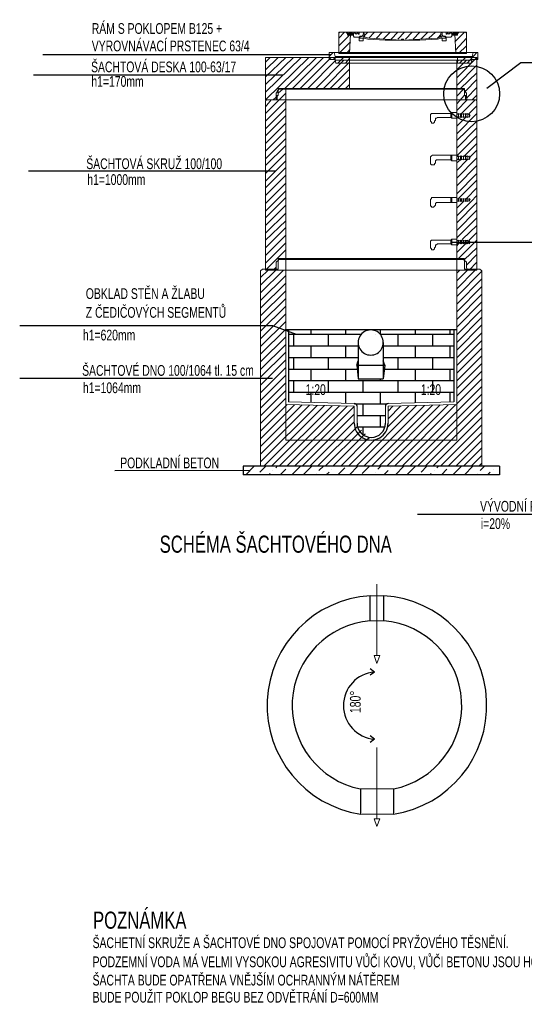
# Model space of a CAD drawing. Header units: millimetres. Extents: x 1 to 467423, y 3 to 105000.
# Tile 4 of 40: x 283384 to 286337, y 66941 to 72697. Entities that reach past the tile are written whole.
import ezdxf

# ---------------------------------------------------------------- set-up
doc = ezdxf.new("R2010")
doc.units = ezdxf.units.MM
doc.layers.add('KOTY', color=7, linetype='Continuous')
doc.layers.add('Popis', color=9, linetype='Continuous', lineweight=9)
doc.layers.add('SRAFY', color=7, linetype='Continuous', lineweight=20)
doc.styles.add('ROMANS', font='ARIALN.TTF')
doc.linetypes.add('6.1621', pattern='A,3.5,-3,3.5,[22,dgnlstyle-IS.shx,S=0.055992,R=0,X=0,Y=0],3.5,-3,3.5', length=20)

# ---------------------------------------------------------------- blocks, each defined once
blk = doc.blocks.new('*X25')
at = {"color": 0}
for p, q in [((203.1, 7948.6), (253.1, 7998.6)), ((286.2, 7964.4), (320.5, 7998.6)), ((337.8, 7948.6), (345.2, 7955.9)), ((362, 7972.8), (362, 7972.8)), ((378.9, 7989.6), (387.8, 7998.6)), ((405.2, 7948.6), (437.8, 7981.2)), ((454.6, 7998), (454.6, 7998)), ((472.5, 7948.6), (522.5, 7998.6)), ((539.9, 7948.6), (589.9, 7998.6)), ((614.6, 7955.9), (614.6, 7955.9)), ((631.4, 7972.8), (657.2, 7998.6)), ((674.6, 7948.6), (690.4, 7964.4)), ((707.2, 7981.2), (707.2, 7981.2)), ((724, 7998), (724.6, 7998.6)), ((742, 7948.6), (783, 7989.6)), ((809.3, 7948.6), (859.3, 7998.6)), ((884, 7955.9), (926.7, 7998.6)), ((959.8, 7964.4), (959.8, 7964.4)), ((976.6, 7981.2), (994, 7998.6)), ((1011.4, 7948.6), (1035.5, 7972.8)), ((1052.4, 7989.6), (1052.4, 7989.6)), ((1078.7, 7948.6), (1128.1, 7998)), ((1146.1, 7948.6), (1196.1, 7998.6)), ((1229.2, 7964.4), (1263.4, 7998.6)), ((1280.8, 7948.6), (1288.1, 7955.9)), ((1304.9, 7972.8), (1304.9, 7972.8)), ((1321.8, 7989.6), (1330.8, 7998.6)), ((1348.1, 7948.6), (1380.7, 7981.2)), ((1397.6, 7998), (1397.6, 7998)), ((1415.5, 7948.6), (1465.5, 7998.6)), ((1482.8, 7948.6), (1532.8, 7998.6)), ((1557.5, 7955.9), (1557.5, 7955.9)), ((1574.4, 7972.8), (1600.2, 7998.6)), ((1617.5, 7948.6), (1633.3, 7964.4)), ((1650.1, 7981.2), (1650.1, 7981.2)), ((1667, 7998), (1667.5, 7998.6)), ((1684.9, 7948.6), (1687.4, 7951.1))]:
    blk.add_line(p, q, dxfattribs=at)

msp = doc.modelspace()

# ---------------------------------------------------------------- hatches: boundary and pattern name
h = msp.add_hatch()
h.set_pattern_fill('ANSI31', color=256, scale=10)
h.set_pattern_definition([(45, (42718.25, 4723.323), (-22.4506403, 22.4506403), [])])
edge = h.paths.add_edge_path()
edge.add_ellipse((285440.879, 70338.118), major_axis=(69.909, 69.909), ratio=1, start_angle=222.1701137, end_angle=227.8298863, ccw=False)
edge.add_ellipse((285440.879, 70338.118), major_axis=(-69.909, 69.909), ratio=1, start_angle=45, end_angle=132.1701137)
edge.add_line((285435.998, 70239.371), (284940.895, 70239.371))
edge.add_line((284940.895, 70239.371), (284940.895, 71233.69))
edge.add_line((284940.895, 71233.69), (284878.75, 71233.69))
edge.add_line((284878.75, 71233.69), (284822.255, 71233.69))
edge.add_line((284822.255, 71233.69), (284822.255, 71239.34))
edge.add_line((284822.255, 71239.34), (284805.306, 71239.34))
edge.add_line((284805.306, 71239.34), (284794.007, 71228.041))
edge.add_line((284794.007, 71228.041), (284794.007, 70086.834))
edge.add_line((284794.007, 70086.834), (286087.752, 70086.834))
edge.add_line((286087.752, 70086.834), (286087.752, 71228.041))
edge.add_line((286087.752, 71228.041), (286076.453, 71239.34))
edge.add_line((286076.453, 71239.34), (286059.504, 71239.34))
edge.add_line((286059.504, 71239.34), (286059.504, 71233.69))
edge.add_line((286059.504, 71233.69), (286003.009, 71233.69))
edge.add_line((286003.009, 71233.69), (285940.864, 71233.69))
edge.add_line((285940.864, 71233.69), (285940.864, 70239.371))
edge.add_line((285940.864, 70239.371), (285445.761, 70239.371))
edge = h.paths.add_edge_path(flags=17)
edge.add_ellipse((285440.879, 70338.118), major_axis=(69.909, 69.909), ratio=1, start_angle=135, end_angle=222.1701137, ccw=False)
edge.add_line((285342.012, 70338.118), (285342.012, 70437.105))
edge.add_line((285342.012, 70437.105), (284940.895, 70447.105))
edge.add_line((284940.895, 70447.105), (284940.895, 70239.371))
edge.add_line((284940.895, 70239.371), (285435.998, 70239.371))
edge = h.paths.add_edge_path(flags=17)
edge.add_ellipse((285440.879, 70338.118), major_axis=(69.909, 69.909), ratio=1, start_angle=227.8298863, end_angle=315, ccw=False)
edge.add_line((285445.761, 70239.371), (285940.864, 70239.371))
edge.add_line((285940.864, 70239.371), (285940.864, 70447.105))
edge.add_line((285940.864, 70447.105), (285539.746, 70437.105))
edge.add_line((285539.746, 70437.105), (285539.746, 70338.118))
at = {"true_color": 0x939598}
h = msp.add_hatch(dxfattribs=at)
h.set_pattern_fill('AR-BRSTD', color=252)
edge = h.paths.add_edge_path()
edge.add_line((285925.14, 70883.373), (285440.659, 70883.373))
edge.add_arc((285438.054, 70809.993), 73.426, 0, 87.9670744, ccw=False)
edge.add_line((285511.48, 70809.993), (285511.48, 70702.65))
edge.add_line((285511.48, 70702.65), (285521.319, 70678.15))
edge.add_line((285521.319, 70678.15), (285511.48, 70597.703))
edge.add_line((285511.48, 70597.703), (285364.758, 70597.703))
edge.add_line((285364.758, 70597.703), (285364.755, 70602.332))
edge.add_line((285364.755, 70602.332), (285356.976, 70678.15))
edge.add_line((285356.976, 70678.15), (285364.694, 70702.449))
edge.add_line((285364.694, 70702.449), (285364.629, 70809.904))
edge.add_arc((285438.054, 70809.993), 73.426, 92.0329256, 180.0698376, ccw=False)
edge.add_line((285435.45, 70883.373), (284956.619, 70883.373))
edge.add_line((284956.619, 70883.373), (284956.619, 70462.829))
edge.add_line((284956.619, 70462.829), (285344.575, 70452.763))
edge.add_ellipse((285342.012, 70437.105), major_axis=(-11.119, 11.119), ratio=1, start_angle=225, end_angle=315, ccw=False)
edge.add_line((285357.736, 70437.105), (285357.736, 70338.118))
edge.add_ellipse((285440.879, 70338.118), major_axis=(58.791, 58.791), ratio=1, start_angle=135, end_angle=315)
edge.add_line((285524.022, 70338.118), (285524.022, 70439.478))
edge.add_ellipse((285539.746, 70437.105), major_axis=(11.119, 11.119), ratio=1, start_angle=45, end_angle=135, ccw=False)
edge.add_line((285539.746, 70452.829), (285925.14, 70462.829))
edge.add_line((285925.14, 70462.829), (285925.14, 70883.373))
h.paths.add_polyline_path([(285041.008, 70486.276), (285191.381, 70486.276), (285191.381, 70582.008), (285041.008, 70582.008)], flags=24)
h.paths.add_polyline_path([(285715.196, 70486.276), (285865.569, 70486.276), (285865.569, 70582.008), (285715.196, 70582.008)], flags=24)

# ---------------------------------------------------------------- linework, layer by layer
at = {"color": 5, "lineweight": 0}
for p, q in [((285251.62, 72623.477), (285296.816, 72623.477)), ((285624.489, 72623.477), (285251.62, 72623.477)), ((285251.62, 72623.477), (285251.62, 72499.187)), ((285257.269, 72623.477), (285251.62, 72617.827)), ((285251.62, 72617.827), (285251.62, 72617.827)), ((285251.62, 72617.827), (285251.62, 72617.827)), ((285268.568, 72623.477), (285257.269, 72623.477)), ((285268.568, 72623.477), (285296.816, 72623.477)), ((285302.466, 72623.477), (285296.816, 72623.477)), ((285296.816, 72623.477), (285296.816, 72623.477)), ((285296.816, 72617.827), (285296.816, 72623.477)), ((285302.466, 72617.827), (285296.816, 72617.827)), ((285302.466, 72617.827), (285302.466, 72623.477)), ((285302.466, 72617.827), (285302.466, 72606.528)), ((285302.466, 72617.827), (285302.466, 72612.178)), ((285302.466, 72617.827), (285308.115, 72612.178)), ((285302.466, 72612.178), (285319.414, 72612.178)), ((285302.466, 72606.528), (285319.414, 72606.528)), ((285308.115, 72612.178), (285308.115, 72617.827)), ((285313.765, 72617.827), (285308.115, 72617.827)), ((285308.115, 72612.178), (285308.115, 72612.178)), ((285308.115, 72612.178), (285308.115, 72612.178)), ((285308.115, 72612.178), (285308.115, 72612.178)), ((285308.115, 72612.178), (285308.115, 72612.178)), ((285313.765, 72617.827), (285313.765, 72617.827)), ((285313.765, 72617.827), (285330.713, 72617.827)), ((285319.414, 72612.178), (285313.765, 72499.187)), ((285319.414, 72612.178), (285330.713, 72612.178)), ((285330.713, 72606.528), (285319.414, 72606.528)), ((285319.414, 72606.528), (285319.414, 72606.528)), ((285330.713, 72612.178), (285330.713, 72617.827)), ((285330.713, 72617.827), (285330.713, 72617.827)), ((285330.713, 72612.178), (285336.363, 72600.879)), ((285336.363, 72606.528), (285330.713, 72612.178)), ((285330.713, 72612.178), (285330.713, 72612.178)), ((285330.713, 72606.528), (285330.713, 72606.528)), ((285330.713, 72606.528), (285336.363, 72606.528)), ((285336.363, 72617.827), (285336.363, 72600.879)), ((285342.012, 72617.827), (285336.363, 72617.827)), ((285336.363, 72617.827), (285336.363, 72617.827)), ((285336.363, 72600.879), (285336.363, 72600.879)), ((285336.363, 72600.879), (285342.012, 72595.229)), ((285336.363, 72600.879), (285336.363, 72600.879)), ((285336.363, 72600.879), (285342.012, 72595.229)), ((285342.012, 72617.827), (285347.662, 72617.827)), ((285342.012, 72617.827), (285342.012, 72617.827)), ((285342.012, 72595.229), (285370.26, 72595.229)), ((285342.012, 72595.229), (285370.26, 72595.229)), ((285342.012, 72595.229), (285342.012, 72595.229)), ((285342.012, 72595.229), (285342.012, 72595.229)), ((285347.662, 72617.827), (285353.312, 72612.178)), ((285353.312, 72612.178), (285358.961, 72617.827)), ((285358.961, 72617.827), (285364.611, 72617.827)), ((285364.611, 72617.827), (285364.611, 72617.827)), ((285364.611, 72617.827), (285364.611, 72617.827)), ((285364.611, 72617.827), (285364.611, 72617.827)), ((285364.611, 72617.827), (285364.611, 72612.178)), ((285364.611, 72612.178), (285364.611, 72612.178)), ((285364.611, 72612.178), (285370.26, 72612.178)), ((285370.26, 72623.477), (285370.26, 72617.827)), ((285370.26, 72612.178), (285370.26, 72617.827)), ((285370.26, 72595.229), (285375.91, 72600.879)), ((285370.26, 72595.229), (285392.858, 72600.879)), ((285370.26, 72595.229), (285370.26, 72572.631)), ((285370.26, 72595.229), (285375.91, 72589.58)), ((285375.91, 72600.879), (285387.209, 72600.879)), ((285375.91, 72589.58), (285398.508, 72589.58)), ((285387.209, 72600.879), (285392.858, 72606.528)), ((285398.508, 72617.827), (285392.858, 72623.477)), ((285392.858, 72612.178), (285398.508, 72617.827)), ((285392.858, 72606.528), (285392.858, 72612.178)), ((285398.508, 72600.879), (285392.858, 72600.879)), ((285392.858, 72572.631), (285392.858, 72589.58)), ((285398.508, 72623.477), (285404.157, 72595.229)), ((285398.508, 72600.879), (285398.508, 72589.58)), ((285398.508, 72600.879), (285398.508, 72600.879)), ((285398.508, 72600.879), (285398.508, 72600.879)), ((285398.508, 72589.58), (285421.106, 72583.93)), ((285404.157, 72595.229), (285426.756, 72589.58)), ((285404.157, 72595.229), (285404.157, 72595.229)), ((285404.157, 72595.229), (285404.157, 72595.229)), ((285421.106, 72583.93), (285522.798, 72578.281)), ((285426.756, 72589.58), (285522.798, 72583.93)), ((285522.798, 72583.93), (285618.84, 72578.281)), ((285618.84, 72578.281), (285618.84, 72583.93)), ((285618.84, 72583.93), (285624.489, 72583.93)), ((285630.139, 72583.93), (285624.489, 72583.93)), ((285630.139, 72578.281), (285630.139, 72583.93)), ((285726.181, 72583.93), (285630.139, 72578.281)), ((285827.873, 72589.58), (285726.181, 72583.93)), ((285827.873, 72583.93), (285726.181, 72578.281)), ((285844.821, 72595.229), (285827.873, 72589.58)), ((285850.471, 72589.58), (285827.873, 72583.93)), ((285850.471, 72623.477), (285844.821, 72595.229)), ((285844.821, 72595.229), (285844.821, 72595.229)), ((285844.821, 72595.229), (285844.821, 72595.229)), ((285850.471, 72600.879), (285850.471, 72589.58)), ((285856.121, 72600.879), (285850.471, 72600.879)), ((285850.471, 72600.879), (285850.471, 72600.879)), ((285850.471, 72600.879), (285850.471, 72600.879)), ((285873.069, 72589.58), (285850.471, 72589.58)), ((285856.121, 72623.477), (285856.121, 72617.827)), ((285856.121, 72617.827), (285856.121, 72612.178)), ((285856.121, 72612.178), (285856.121, 72606.528)), ((285856.121, 72606.528), (285861.77, 72600.879)), ((285878.719, 72595.229), (285856.121, 72600.879)), ((285856.121, 72572.631), (285856.121, 72589.58)), ((285861.77, 72600.879), (285873.069, 72600.879)), ((285873.069, 72600.879), (285878.719, 72595.229)), ((285878.719, 72595.229), (285873.069, 72589.58)), ((285878.719, 72623.477), (285878.719, 72617.827)), ((285878.719, 72617.827), (285878.719, 72612.178)), ((285878.719, 72612.178), (285884.368, 72612.178)), ((285878.719, 72595.229), (285878.719, 72572.631)), ((285906.966, 72595.229), (285878.719, 72595.229)), ((285906.966, 72595.229), (285878.719, 72595.229)), ((285884.368, 72617.827), (285890.018, 72617.827)), ((285884.368, 72617.827), (285884.368, 72617.827)), ((285884.368, 72617.827), (285884.368, 72617.827)), ((285884.368, 72617.827), (285884.368, 72617.827)), ((285884.368, 72612.178), (285884.368, 72617.827)), ((285884.368, 72612.178), (285884.368, 72612.178)), ((285890.018, 72617.827), (285895.667, 72612.178)), ((285895.667, 72612.178), (285901.317, 72617.827)), ((285901.317, 72617.827), (285906.966, 72617.827)), ((285912.616, 72617.827), (285906.966, 72617.827)), ((285906.966, 72617.827), (285906.966, 72617.827)), ((285906.966, 72595.229), (285912.616, 72600.879)), ((285906.966, 72595.229), (285912.616, 72600.879)), ((285906.966, 72595.229), (285906.966, 72595.229)), ((285906.966, 72595.229), (285906.966, 72595.229)), ((285912.616, 72617.827), (285912.616, 72617.827)), ((285912.616, 72617.827), (285912.616, 72600.879)), ((285918.265, 72612.178), (285912.616, 72600.879)), ((285918.265, 72612.178), (285912.616, 72606.528)), ((285912.616, 72606.528), (285918.265, 72606.528)), ((285912.616, 72600.879), (285912.616, 72600.879)), ((285912.616, 72600.879), (285912.616, 72600.879)), ((285935.214, 72617.827), (285918.265, 72617.827)), ((285918.265, 72617.827), (285918.265, 72617.827)), ((285918.265, 72617.827), (285918.265, 72612.178)), ((285918.265, 72612.178), (285918.265, 72612.178)), ((285929.565, 72612.178), (285918.265, 72612.178)), ((285918.265, 72606.528), (285929.565, 72606.528)), ((285918.265, 72606.528), (285918.265, 72606.528)), ((285929.565, 72612.178), (285935.214, 72499.187)), ((285946.513, 72612.178), (285929.565, 72612.178)), ((285946.513, 72606.528), (285929.565, 72606.528)), ((285929.565, 72606.528), (285929.565, 72606.528)), ((285940.864, 72617.827), (285935.214, 72617.827)), ((285935.214, 72617.827), (285935.214, 72617.827)), ((285940.864, 72612.178), (285940.864, 72617.827)), ((285940.864, 72612.178), (285940.864, 72612.178)), ((285940.864, 72612.178), (285940.864, 72612.178)), ((285940.864, 72612.178), (285940.864, 72612.178)), ((285946.513, 72612.178), (285940.864, 72612.178)), ((285952.163, 72623.477), (285946.513, 72623.477)), ((285946.513, 72623.477), (285946.513, 72617.827)), ((285946.513, 72617.827), (285946.513, 72606.528)), ((285946.513, 72617.827), (285946.513, 72612.178)), ((285946.513, 72617.827), (285946.513, 72612.178)), ((285952.163, 72617.827), (285946.513, 72617.827)), ((285952.163, 72623.477), (285952.163, 72617.827)), ((285952.163, 72623.477), (285952.163, 72623.477)), ((285980.41, 72623.477), (285991.709, 72623.477)), ((285997.359, 72617.827), (285991.709, 72623.477)), ((285997.359, 72623.477), (285997.359, 72499.187)), ((285997.359, 72617.827), (285997.359, 72617.827)), ((285997.359, 72617.827), (285997.359, 72617.827)), ((285370.26, 72572.631), (285392.858, 72572.631)), ((285522.798, 72578.281), (285624.489, 72578.281)), ((285624.489, 72578.281), (285726.181, 72578.281)), ((285878.719, 72572.631), (285856.121, 72572.631)), ((285229.022, 72476.589), (284822.255, 72476.589)), ((284822.255, 72228.009), (284822.255, 72476.589)), ((285195.124, 72504.837), (285195.124, 72482.239)), ((285195.124, 72504.837), (285195.124, 72482.239)), ((285223.372, 72504.837), (285195.124, 72504.837)), ((285195.124, 72482.239), (285195.124, 72465.29)), ((285229.022, 72482.239), (285223.372, 72504.837)), ((285229.022, 72476.589), (286031.256, 72476.589)), ((285229.022, 72459.64), (285229.022, 72476.589)), ((285251.62, 72499.187), (285624.489, 72499.187)), ((285274.218, 72504.837), (285302.466, 72504.837)), ((285274.218, 72482.239), (285630.139, 72482.239)), ((285313.765, 72482.239), (285313.765, 72442.692)), ((285946.513, 72504.837), (285969.111, 72504.837)), ((286031.256, 72482.239), (285946.513, 72482.239)), ((285946.513, 72482.239), (285946.513, 72442.692)), ((285969.111, 72504.837), (285980.41, 72504.837)), ((285980.41, 72504.837), (286036.906, 72504.837)), ((286025.607, 72459.64), (286031.256, 72476.589)), ((286031.256, 72482.239), (286036.906, 72504.837)), ((286031.256, 72476.589), (286059.504, 72476.589)), ((286036.906, 72504.837), (286065.153, 72504.837)), ((286059.504, 72476.589), (286059.504, 72295.804)), ((286065.153, 72504.837), (286065.153, 72482.239)), ((286065.153, 72504.837), (286065.153, 72482.239)), ((286065.153, 72465.29), (286065.153, 72482.239)), ((285229.022, 72465.29), (285195.124, 72465.29)), ((285234.671, 72442.692), (285229.022, 72465.29)), ((285313.765, 72459.64), (285229.022, 72459.64)), ((285313.765, 72459.64), (285940.864, 72459.64)), ((285313.765, 72459.64), (285313.765, 72295.804)), ((285630.139, 72442.692), (285313.765, 72442.692)), ((285940.864, 72459.64), (286025.607, 72459.64)), ((285940.864, 72459.64), (285940.864, 72295.804)), ((285946.513, 72442.692), (286025.607, 72442.692)), ((286025.607, 72442.692), (286031.256, 72465.29)), ((286031.256, 72465.29), (286065.153, 72465.29)), ((284901.348, 72295.804), (284895.699, 72295.804)), ((284895.699, 72295.804), (284895.699, 72290.154)), ((284906.998, 72295.804), (284901.348, 72295.804)), ((284940.895, 72295.804), (284906.998, 72295.804)), ((284940.895, 72295.804), (285443.704, 72295.804)), ((285940.864, 72295.804), (285443.704, 72295.804)), ((285940.864, 72295.804), (285974.761, 72295.804)), ((285980.41, 72295.804), (285974.761, 72295.804)), ((285986.06, 72295.804), (285980.41, 72295.804)), ((285986.06, 72290.154), (285986.06, 72295.804)), ((286059.504, 72295.804), (286059.504, 72228.009)), ((284890.049, 72273.206), (284884.4, 72267.556)), ((284884.4, 72267.556), (284884.4, 72244.958)), ((284884.4, 72267.556), (284884.4, 72267.556)), ((284884.4, 72244.958), (284884.4, 72228.009)), ((284890.049, 72278.855), (284895.699, 72284.505)), ((284890.049, 72273.206), (284890.049, 72278.855)), ((284890.049, 72273.206), (284890.049, 72273.206)), ((284890.049, 72256.257), (284890.049, 72250.607)), ((284890.049, 72250.607), (284895.699, 72256.257)), ((284890.049, 72256.257), (284890.049, 72250.607)), ((284890.049, 72250.607), (284890.049, 72233.659)), ((284890.049, 72250.607), (284890.049, 72250.607)), ((284890.049, 72250.607), (284890.049, 72250.607)), ((284901.348, 72290.154), (284895.699, 72284.505)), ((284895.699, 72290.154), (284895.699, 72290.154)), ((284895.699, 72290.154), (284895.699, 72284.505)), ((284895.699, 72284.505), (284895.699, 72278.855)), ((284895.699, 72284.505), (284895.699, 72284.505)), ((284895.699, 72278.855), (284895.699, 72256.257)), ((284895.699, 72256.257), (284895.699, 72256.257)), ((284895.699, 72256.257), (284895.699, 72256.257)), ((284906.998, 72290.154), (284901.348, 72290.154)), ((284940.895, 72290.154), (284906.998, 72290.154)), ((284940.895, 72290.154), (285443.704, 72290.154)), ((284940.895, 72290.154), (284940.895, 72182.813)), ((285940.864, 72290.154), (285443.704, 72290.154)), ((285940.864, 72290.154), (285940.864, 71301.485)), ((285940.864, 72290.154), (285974.761, 72290.154)), ((285980.41, 72290.154), (285974.761, 72290.154)), ((285986.06, 72284.505), (285980.41, 72290.154)), ((285986.06, 72284.505), (285986.06, 72290.154)), ((285986.06, 72290.154), (285986.06, 72290.154)), ((285986.06, 72278.855), (285986.06, 72284.505)), ((285986.06, 72284.505), (285986.06, 72284.505)), ((285986.06, 72284.505), (285991.709, 72278.855)), ((285986.06, 72278.855), (285986.06, 72256.257)), ((285986.06, 72256.257), (285986.06, 72256.257)), ((285986.06, 72256.257), (285986.06, 72256.257)), ((285986.06, 72256.257), (285991.709, 72250.607)), ((285991.709, 72278.855), (285991.709, 72273.206)), ((285997.359, 72267.556), (285991.709, 72273.206)), ((285991.709, 72273.206), (285991.709, 72273.206)), ((285991.709, 72250.607), (285991.709, 72256.257)), ((285991.709, 72250.607), (285991.709, 72256.257)), ((285991.709, 72250.607), (285991.709, 72233.659)), ((285991.709, 72250.607), (285991.709, 72250.607)), ((285991.709, 72250.607), (285991.709, 72250.607)), ((285997.359, 72267.556), (285997.359, 72267.556)), ((285997.359, 72267.556), (285997.359, 72244.958)), ((285997.359, 72244.958), (286003.009, 72228.009)), ((284827.904, 72228.009), (284822.255, 72222.36)), ((284878.75, 72228.009), (284822.255, 72228.009)), ((284822.255, 72222.36), (284822.255, 72182.813)), ((284822.255, 72182.813), (284822.255, 71939.883)), ((284878.75, 72228.009), (284827.904, 72228.009)), ((284878.75, 72228.009), (284884.4, 72228.009)), ((284878.75, 72228.009), (286003.009, 72228.009)), ((284878.75, 72228.009), (284878.75, 72228.009)), ((284878.75, 72228.009), (284878.75, 72228.009)), ((284878.75, 72228.009), (284884.4, 72228.009)), ((284884.4, 72228.009), (284884.4, 72228.009)), ((284884.4, 72228.009), (284890.049, 72228.009)), ((284890.049, 72228.009), (284890.049, 72233.659)), ((284940.895, 71939.883), (284940.895, 72182.813)), ((285991.709, 72233.659), (285997.359, 72228.009)), ((285997.359, 72228.009), (285997.359, 72228.009)), ((285997.359, 72228.009), (285997.359, 72228.009)), ((285997.359, 72228.009), (286003.009, 72228.009)), ((286003.009, 72228.009), (286053.854, 72228.009)), ((286003.009, 72228.009), (286003.009, 72228.009)), ((286003.009, 72228.009), (286003.009, 72228.009)), ((286003.009, 72228.009), (286003.009, 72228.009)), ((286003.009, 72228.009), (286059.504, 72228.009)), ((286053.854, 72228.009), (286059.504, 72222.36)), ((286059.504, 72233.659), (286059.504, 72233.659)), ((286059.504, 72222.36), (286059.504, 72182.813)), ((286059.504, 71939.883), (286059.504, 72182.813)), ((284822.255, 71939.883), (284822.255, 71442.723)), ((284940.895, 71442.723), (284940.895, 71939.883)), ((286059.504, 71939.883), (286059.504, 71442.723)), ((284822.255, 71442.723), (284822.255, 71233.69)), ((284940.895, 71442.723), (284940.895, 71301.485)), ((286059.504, 71442.723), (286059.504, 71233.69)), ((284890.049, 71284.536), (284884.4, 71278.887)), ((284884.4, 71278.887), (284884.4, 71273.237)), ((284884.4, 71273.237), (284884.4, 71250.639)), ((284890.049, 71284.536), (284895.699, 71290.186)), ((284890.049, 71284.536), (284890.049, 71284.536)), ((284901.348, 71301.485), (284895.699, 71301.485)), ((284895.699, 71301.485), (284895.699, 71295.835)), ((284895.699, 71295.835), (284895.699, 71290.186)), ((284906.998, 71301.485), (284901.348, 71301.485)), ((284940.895, 71301.485), (284906.998, 71301.485)), ((284940.895, 71301.485), (285443.704, 71301.485)), ((285940.864, 71301.485), (285443.704, 71301.485)), ((285940.864, 71301.485), (285974.761, 71301.485)), ((285980.41, 71301.485), (285974.761, 71301.485)), ((285986.06, 71301.485), (285980.41, 71301.485)), ((285986.06, 71295.835), (285986.06, 71301.485)), ((285986.06, 71290.186), (285986.06, 71295.835)), ((285986.06, 71290.186), (285991.709, 71284.536)), ((285991.709, 71284.536), (285991.709, 71284.536)), ((285997.359, 71278.887), (285991.709, 71284.536)), ((285997.359, 71273.237), (285997.359, 71278.887)), ((285997.359, 71273.237), (285997.359, 71250.639)), ((284878.75, 71233.69), (284822.255, 71233.69)), ((284878.75, 71233.69), (286003.009, 71233.69)), ((284878.75, 71233.69), (284878.75, 71233.69)), ((284878.75, 71233.69), (284884.4, 71233.69)), ((284884.4, 71250.639), (284884.4, 71233.69)), ((285997.359, 71250.639), (286003.009, 71233.69)), ((286003.009, 71233.69), (286059.504, 71233.69)), ((286003.009, 71233.69), (286003.009, 71233.69)), ((286003.009, 71233.69), (286003.009, 71233.69))]:
    msp.add_line(p, q, dxfattribs=at)
at = {"color": 251, "lineweight": 0}
for p, q in [((285251.62, 72589.58), (285285.517, 72623.477)), ((285251.62, 72544.383), (285313.765, 72606.528)), ((285404.157, 72606.528), (285421.106, 72623.477)), ((285426.756, 72589.58), (285460.653, 72623.477)), ((285471.952, 72589.58), (285505.849, 72623.477)), ((285511.499, 72583.93), (285551.045, 72623.477)), ((285556.695, 72583.93), (285596.242, 72623.477)), ((285596.242, 72583.93), (285635.789, 72623.477)), ((285641.438, 72583.93), (285680.985, 72623.477)), ((285686.634, 72583.93), (285726.181, 72623.477)), ((285731.831, 72583.93), (285771.377, 72623.477)), ((285777.027, 72589.58), (285816.574, 72623.477)), ((285827.873, 72589.58), (285850.471, 72612.178)), ((285929.565, 72566.982), (285986.06, 72623.477)), ((285929.565, 72606.528), (285929.565, 72606.528)), ((285935.214, 72521.785), (285997.359, 72589.58)), ((285251.62, 72499.187), (285319.414, 72566.982)), ((285952.163, 72499.187), (285997.359, 72544.383)), ((284822.255, 72228.009), (285076.484, 72476.589)), ((284822.255, 72273.206), (285031.288, 72476.589)), ((284822.255, 72318.402), (284986.091, 72476.589)), ((284822.255, 72363.598), (284940.895, 72476.589)), ((284822.255, 72403.145), (284895.699, 72476.589)), ((284822.255, 72448.341), (284850.503, 72476.589)), ((284935.246, 72295.804), (285121.68, 72476.589)), ((284980.442, 72295.804), (285161.227, 72476.589)), ((285025.638, 72295.804), (285206.424, 72476.589)), ((285195.124, 72482.239), (285217.723, 72504.837)), ((285217.723, 72465.29), (285240.321, 72482.239)), ((285245.97, 72442.692), (285285.517, 72482.239)), ((285291.167, 72442.692), (285313.765, 72470.939)), ((285296.816, 72499.187), (285313.765, 72521.785)), ((285940.864, 72357.949), (286059.504, 72476.589)), ((285946.513, 72476.589), (285952.163, 72482.239)), ((285957.812, 72442.692), (285997.359, 72482.239)), ((286003.009, 72442.692), (286059.504, 72504.837)), ((285070.835, 72295.804), (285234.671, 72459.64)), ((285116.031, 72295.804), (285279.868, 72459.64)), ((285161.227, 72295.804), (285313.765, 72448.341)), ((285940.864, 72403.145), (285997.359, 72459.64)), ((285940.864, 72448.341), (285952.163, 72459.64)), ((285940.864, 72312.752), (286059.504, 72431.393)), ((285200.774, 72295.804), (285313.765, 72408.795)), ((285245.97, 72295.804), (285313.765, 72363.598)), ((285963.462, 72295.804), (286059.504, 72386.196)), ((285291.167, 72295.804), (285313.765, 72318.402)), ((285991.709, 72278.855), (286059.504, 72346.65)), ((285997.359, 72239.308), (286059.504, 72301.453)), ((284822.255, 72148.916), (284940.895, 72267.556)), ((284867.451, 72228.009), (284884.4, 72244.958)), ((284895.699, 72267.556), (284923.947, 72290.154)), ((285940.864, 72250.607), (285980.41, 72290.154)), ((285940.864, 72205.411), (285986.06, 72256.257)), ((286031.256, 72228.009), (286059.504, 72256.257)), ((284822.255, 72188.462), (284856.152, 72228.009)), ((284822.255, 72103.719), (284940.895, 72222.36)), ((285940.864, 72165.864), (286003.009, 72228.009)), ((285974.761, 72154.565), (286048.205, 72228.009)), ((286008.658, 72143.266), (286059.504, 72194.112)), ((284822.255, 72058.523), (284940.895, 72177.163)), ((284822.255, 72018.976), (284940.895, 72137.617)), ((285940.864, 72160.215), (285940.864, 72165.864)), ((285940.864, 72030.275), (286059.504, 72148.916)), ((285940.864, 72075.472), (285991.709, 72126.318)), ((285940.864, 72120.668), (285952.163, 72126.318)), ((285963.462, 72143.266), (285974.761, 72154.565)), ((285991.709, 72126.318), (285991.709, 72126.318)), ((284822.255, 71973.78), (284940.895, 72092.42)), ((285940.864, 71990.729), (286059.504, 72103.719)), ((285940.864, 72075.472), (285940.864, 72075.472)), ((284822.255, 71928.584), (284940.895, 72047.224)), ((285940.864, 71945.532), (286059.504, 72064.173)), ((285952.163, 71911.635), (286059.504, 72018.976)), ((284822.255, 71883.387), (284940.895, 72002.028)), ((284822.255, 71843.841), (284940.895, 71962.481)), ((285986.06, 71900.336), (286059.504, 71973.78)), ((284822.255, 71798.644), (284940.895, 71917.285)), ((285940.864, 71900.336), (285952.163, 71911.635)), ((285940.864, 71900.336), (285952.163, 71911.635)), ((285980.41, 71894.686), (285980.41, 71900.336)), ((285986.06, 71900.336), (285986.06, 71900.336)), ((286019.957, 71894.686), (286059.504, 71934.233)), ((284822.255, 71753.448), (284940.895, 71872.088)), ((285940.864, 71770.397), (286059.504, 71889.037)), ((285940.864, 71815.593), (286003.009, 71877.738)), ((285940.864, 71860.789), (285963.462, 71877.738)), ((285940.864, 71855.14), (285940.864, 71860.789)), ((285940.864, 71725.2), (286059.504, 71843.841)), ((285963.462, 71877.738), (285963.462, 71883.387)), ((286003.009, 71877.738), (286014.308, 71883.387)), ((284822.255, 71713.901), (284940.895, 71832.542)), ((284822.255, 71668.705), (284940.895, 71787.345)), ((285940.864, 71680.004), (286059.504, 71798.644)), ((284822.255, 71623.509), (284940.895, 71742.149)), ((285963.462, 71663.055), (286059.504, 71759.097)), ((284822.255, 71578.312), (284940.895, 71696.953)), ((285952.163, 71651.756), (285963.462, 71663.055)), ((285997.359, 71651.756), (286059.504, 71713.901)), ((286025.607, 71634.808), (286059.504, 71668.705)), ((284822.255, 71538.765), (284940.895, 71657.406)), ((284822.255, 71493.569), (284940.895, 71612.209)), ((285940.864, 71510.518), (286059.504, 71629.158)), ((285940.864, 71595.261), (285974.761, 71629.158)), ((285940.864, 71550.065), (286019.957, 71629.158)), ((285952.163, 71646.107), (285952.163, 71651.756)), ((285974.761, 71629.158), (285980.41, 71634.808)), ((286019.957, 71629.158), (286025.607, 71634.808)), ((284822.255, 71448.373), (284940.895, 71567.013)), ((285940.864, 71595.261), (285940.864, 71595.261)), ((285940.864, 71465.321), (286059.504, 71583.962)), ((284822.255, 71408.826), (284940.895, 71521.817)), ((285946.513, 71425.775), (286059.504, 71538.765)), ((285974.761, 71414.476), (286059.504, 71493.569)), ((284822.255, 71363.63), (284940.895, 71482.27)), ((284822.255, 71318.433), (284940.895, 71437.074)), ((286014.308, 71408.826), (286059.504, 71454.022)), ((284822.255, 71273.237), (284940.895, 71391.877)), ((285940.864, 71420.125), (285946.513, 71425.775)), ((285940.864, 71335.382), (285991.709, 71386.228)), ((285940.864, 71374.929), (285952.163, 71386.228)), ((285952.163, 71301.485), (286059.504, 71408.826)), ((285969.111, 71403.177), (285974.761, 71414.476)), ((285991.709, 71386.228), (285997.359, 71386.228)), ((286008.658, 71403.177), (286014.308, 71403.177)), ((284822.255, 71233.69), (284940.895, 71352.331)), ((285986.06, 71295.835), (286059.504, 71363.63)), ((285997.359, 71261.938), (286059.504, 71324.083)), ((284940.895, 71301.485), (284940.895, 71307.134)), ((286014.308, 71233.69), (286059.504, 71278.887)), ((284867.451, 71233.69), (284884.4, 71250.639))]:
    msp.add_line(p, q, dxfattribs=at)
at = {"color": 7, "lineweight": 0}
for p, q in [((285624.489, 72623.477), (285997.359, 72623.477)), ((285980.41, 72623.477), (285952.163, 72623.477)), ((285997.359, 72623.477), (285952.163, 72623.477)), ((285274.218, 72504.837), (285223.372, 72504.837)), ((285630.139, 72482.239), (285229.022, 72482.239)), ((285302.466, 72504.837), (285946.513, 72504.837)), ((285997.359, 72499.187), (285624.489, 72499.187)), ((285630.139, 72482.239), (286031.256, 72482.239)), ((285313.765, 72442.692), (285234.671, 72442.692)), ((285630.139, 72442.692), (285946.513, 72442.692)), ((285940.864, 72182.813), (285940.864, 72131.967)), ((285793.976, 72148.916), (285788.326, 72143.266)), ((285788.326, 72143.266), (285788.326, 72137.617)), ((285788.326, 72137.617), (285788.326, 72109.369)), ((285799.625, 72148.916), (285793.976, 72148.916)), ((285793.976, 72148.916), (285793.976, 72148.916)), ((285906.966, 72148.916), (285799.625, 72148.916)), ((285827.873, 72126.318), (285822.223, 72120.668)), ((285906.966, 72126.318), (285827.873, 72126.318)), ((285912.616, 72154.565), (285906.966, 72148.916)), ((285906.966, 72148.916), (285906.966, 72137.617)), ((285906.966, 72126.318), (285906.966, 72137.617)), ((285912.616, 72120.668), (285906.966, 72126.318)), ((285940.864, 72154.565), (285912.616, 72154.565)), ((285912.616, 72154.565), (285912.616, 72137.617)), ((285912.616, 72120.668), (285912.616, 72137.617)), ((285940.864, 72137.617), (285940.864, 72154.565)), ((285940.864, 72148.916), (285952.163, 72143.266)), ((285940.864, 72137.617), (285940.864, 72120.668)), ((285940.864, 72126.318), (285952.163, 72131.967)), ((285952.163, 72148.916), (285963.462, 72143.266)), ((285952.163, 72143.266), (285952.163, 72148.916)), ((285952.163, 72143.266), (285952.163, 72137.617)), ((285952.163, 72131.967), (285952.163, 72137.617)), ((285952.163, 72131.967), (285952.163, 72126.318)), ((285952.163, 72126.318), (285963.462, 72131.967)), ((285963.462, 72148.916), (285969.111, 72143.266)), ((285963.462, 72143.266), (285963.462, 72148.916)), ((285963.462, 72143.266), (285963.462, 72137.617)), ((285963.462, 72131.967), (285963.462, 72137.617)), ((285963.462, 72126.318), (285969.111, 72131.967)), ((285963.462, 72131.967), (285963.462, 72126.318)), ((285969.111, 72148.916), (285980.41, 72143.266)), ((285969.111, 72143.266), (285969.111, 72148.916)), ((285969.111, 72143.266), (285969.111, 72137.617)), ((285969.111, 72131.967), (285969.111, 72137.617)), ((285969.111, 72131.967), (285969.111, 72126.318)), ((285969.111, 72126.318), (285980.41, 72131.967)), ((285980.41, 72148.916), (285991.709, 72143.266)), ((285980.41, 72143.266), (285980.41, 72148.916)), ((285980.41, 72143.266), (285980.41, 72137.617)), ((285980.41, 72131.967), (285980.41, 72137.617)), ((285980.41, 72126.318), (285991.709, 72131.967)), ((285980.41, 72131.967), (285980.41, 72126.318)), ((285991.709, 72148.916), (286003.009, 72143.266)), ((285991.709, 72143.266), (285991.709, 72148.916)), ((285991.709, 72143.266), (285991.709, 72137.617)), ((285991.709, 72131.967), (285991.709, 72137.617)), ((285991.709, 72131.967), (285991.709, 72126.318)), ((285991.709, 72126.318), (286003.009, 72131.967)), ((286003.009, 72148.916), (286014.308, 72143.266)), ((286003.009, 72143.266), (286003.009, 72148.916)), ((286003.009, 72143.266), (286003.009, 72137.617)), ((286003.009, 72131.967), (286003.009, 72137.617)), ((286003.009, 72126.318), (286014.308, 72131.967)), ((286003.009, 72131.967), (286003.009, 72126.318)), ((286014.308, 72148.916), (286019.957, 72137.617)), ((286014.308, 72143.266), (286014.308, 72148.916)), ((286014.308, 72143.266), (286014.308, 72137.617)), ((286014.308, 72126.318), (286019.957, 72137.617)), ((286014.308, 72131.967), (286014.308, 72137.617)), ((286014.308, 72131.967), (286014.308, 72126.318)), ((285788.326, 72109.369), (285788.326, 72103.719)), ((285788.326, 72103.719), (285793.976, 72098.07)), ((285793.976, 72098.07), (285793.976, 72092.42)), ((285793.976, 72092.42), (285799.625, 72092.42)), ((285799.625, 72092.42), (285805.275, 72092.42)), ((285805.275, 72092.42), (285810.924, 72098.07)), ((285810.924, 72103.719), (285816.574, 72109.369)), ((285810.924, 72098.07), (285810.924, 72103.719)), ((285822.223, 72120.668), (285816.574, 72120.668)), ((285816.574, 72120.668), (285816.574, 72115.018)), ((285816.574, 72115.018), (285816.574, 72109.369)), ((285816.574, 72109.369), (285816.574, 72109.369)), ((285940.864, 72120.668), (285912.616, 72120.668)), ((285793.976, 71900.336), (285788.326, 71894.686)), ((285788.326, 71894.686), (285788.326, 71889.037)), ((285799.625, 71905.986), (285793.976, 71900.336)), ((285793.976, 71900.336), (285793.976, 71900.336)), ((285906.966, 71905.986), (285799.625, 71905.986)), ((285906.966, 71905.986), (285906.966, 71889.037)), ((285912.616, 71905.986), (285906.966, 71905.986)), ((285940.864, 71905.986), (285912.616, 71905.986)), ((285912.616, 71905.986), (285912.616, 71889.037)), ((285940.864, 71889.037), (285940.864, 71905.986)), ((285940.864, 71900.336), (285952.163, 71894.686)), ((285952.163, 71900.336), (285963.462, 71894.686)), ((285952.163, 71894.686), (285952.163, 71900.336)), ((285952.163, 71894.686), (285952.163, 71889.037)), ((285963.462, 71900.336), (285969.111, 71894.686)), ((285963.462, 71894.686), (285963.462, 71900.336)), ((285963.462, 71894.686), (285963.462, 71889.037)), ((285969.111, 71900.336), (285980.41, 71894.686)), ((285969.111, 71894.686), (285969.111, 71900.336)), ((285969.111, 71894.686), (285969.111, 71889.037)), ((285980.41, 71900.336), (285991.709, 71894.686)), ((285980.41, 71894.686), (285980.41, 71900.336)), ((285980.41, 71894.686), (285980.41, 71889.037)), ((285991.709, 71900.336), (286003.009, 71894.686)), ((285991.709, 71894.686), (285991.709, 71900.336)), ((285991.709, 71894.686), (285991.709, 71889.037)), ((286003.009, 71900.336), (286014.308, 71894.686)), ((286003.009, 71894.686), (286003.009, 71900.336)), ((286003.009, 71894.686), (286003.009, 71889.037)), ((286014.308, 71900.336), (286019.957, 71889.037)), ((286014.308, 71894.686), (286014.308, 71900.336)), ((286014.308, 71894.686), (286014.308, 71889.037)), ((285788.326, 71889.037), (285788.326, 71860.789)), ((285788.326, 71860.789), (285788.326, 71855.14)), ((285788.326, 71855.14), (285793.976, 71849.49)), ((285793.976, 71849.49), (285793.976, 71849.49)), ((285793.976, 71849.49), (285799.625, 71849.49)), ((285799.625, 71849.49), (285805.275, 71849.49)), ((285805.275, 71849.49), (285810.924, 71849.49)), ((285810.924, 71855.14), (285816.574, 71860.789)), ((285810.924, 71849.49), (285810.924, 71855.14)), ((285822.223, 71877.738), (285816.574, 71872.088)), ((285816.574, 71872.088), (285816.574, 71866.439)), ((285816.574, 71866.439), (285816.574, 71860.789)), ((285816.574, 71866.439), (285816.574, 71860.789)), ((285827.873, 71877.738), (285822.223, 71877.738)), ((285906.966, 71877.738), (285827.873, 71877.738)), ((285906.966, 71877.738), (285906.966, 71889.037)), ((285912.616, 71872.088), (285906.966, 71877.738)), ((285912.616, 71872.088), (285912.616, 71889.037)), ((285940.864, 71872.088), (285912.616, 71872.088)), ((285940.864, 71889.037), (285940.864, 71872.088)), ((285940.864, 71877.738), (285952.163, 71883.387)), ((285952.163, 71883.387), (285952.163, 71889.037)), ((285952.163, 71877.738), (285963.462, 71883.387)), ((285952.163, 71883.387), (285952.163, 71877.738)), ((285963.462, 71883.387), (285963.462, 71889.037)), ((285963.462, 71877.738), (285969.111, 71883.387)), ((285963.462, 71883.387), (285963.462, 71877.738)), ((285969.111, 71883.387), (285969.111, 71889.037)), ((285969.111, 71877.738), (285980.41, 71883.387)), ((285969.111, 71883.387), (285969.111, 71877.738)), ((285980.41, 71883.387), (285980.41, 71889.037)), ((285980.41, 71877.738), (285991.709, 71883.387)), ((285980.41, 71883.387), (285980.41, 71877.738)), ((285991.709, 71883.387), (285991.709, 71889.037)), ((285991.709, 71877.738), (286003.009, 71883.387)), ((285991.709, 71883.387), (285991.709, 71877.738)), ((286003.009, 71883.387), (286003.009, 71889.037)), ((286003.009, 71877.738), (286014.308, 71883.387)), ((286003.009, 71883.387), (286003.009, 71877.738)), ((286014.308, 71877.738), (286019.957, 71889.037)), ((286014.308, 71883.387), (286014.308, 71889.037)), ((286014.308, 71883.387), (286014.308, 71877.738)), ((285793.976, 71651.756), (285788.326, 71646.107)), ((285788.326, 71646.107), (285788.326, 71640.457)), ((285788.326, 71646.107), (285788.326, 71612.209)), ((285788.326, 71612.209), (285788.326, 71606.56)), ((285788.326, 71606.56), (285793.976, 71606.56)), ((285799.625, 71657.406), (285793.976, 71657.406)), ((285793.976, 71657.406), (285793.976, 71651.756)), ((285793.976, 71606.56), (285793.976, 71600.91)), ((285906.966, 71657.406), (285799.625, 71657.406)), ((285805.275, 71600.91), (285810.924, 71606.56)), ((285810.924, 71606.56), (285816.574, 71612.209)), ((285810.924, 71606.56), (285810.924, 71606.56)), ((285822.223, 71629.158), (285816.574, 71623.509)), ((285816.574, 71623.509), (285816.574, 71623.509)), ((285816.574, 71623.509), (285816.574, 71617.859)), ((285816.574, 71617.859), (285816.574, 71612.209)), ((285827.873, 71629.158), (285822.223, 71629.158)), ((285906.966, 71629.158), (285827.873, 71629.158)), ((285912.616, 71657.406), (285906.966, 71657.406)), ((285906.966, 71657.406), (285906.966, 71646.107)), ((285906.966, 71629.158), (285906.966, 71646.107)), ((285912.616, 71629.158), (285906.966, 71629.158)), ((285912.616, 71657.406), (285912.616, 71646.107)), ((285940.864, 71657.406), (285912.616, 71657.406)), ((285912.616, 71629.158), (285912.616, 71646.107)), ((285940.864, 71629.158), (285912.616, 71629.158)), ((285940.864, 71646.107), (285940.864, 71657.406)), ((285940.864, 71651.756), (285952.163, 71646.107)), ((285940.864, 71646.107), (285940.864, 71629.158)), ((285940.864, 71634.808), (285952.163, 71640.457)), ((285952.163, 71651.756), (285963.462, 71646.107)), ((285952.163, 71646.107), (285952.163, 71651.756)), ((285952.163, 71646.107), (285952.163, 71646.107)), ((285952.163, 71640.457), (285952.163, 71646.107)), ((285952.163, 71640.457), (285952.163, 71634.808)), ((285952.163, 71634.808), (285963.462, 71640.457)), ((285963.462, 71651.756), (285969.111, 71646.107)), ((285963.462, 71646.107), (285963.462, 71651.756)), ((285963.462, 71646.107), (285963.462, 71646.107)), ((285963.462, 71640.457), (285963.462, 71646.107)), ((285963.462, 71634.808), (285969.111, 71640.457)), ((285963.462, 71640.457), (285963.462, 71634.808)), ((285969.111, 71651.756), (285980.41, 71646.107)), ((285969.111, 71646.107), (285969.111, 71651.756)), ((285969.111, 71646.107), (285969.111, 71646.107)), ((285969.111, 71640.457), (285969.111, 71646.107)), ((285969.111, 71640.457), (285969.111, 71634.808)), ((285969.111, 71634.808), (285980.41, 71640.457)), ((285980.41, 71651.756), (285991.709, 71646.107)), ((285980.41, 71646.107), (285980.41, 71651.756)), ((285980.41, 71646.107), (285980.41, 71646.107)), ((285980.41, 71640.457), (285980.41, 71646.107)), ((285980.41, 71634.808), (285991.709, 71640.457)), ((285980.41, 71640.457), (285980.41, 71634.808)), ((285991.709, 71651.756), (286003.009, 71646.107)), ((285991.709, 71646.107), (285991.709, 71651.756)), ((285991.709, 71646.107), (285991.709, 71646.107)), ((285991.709, 71640.457), (285991.709, 71646.107)), ((285991.709, 71640.457), (285991.709, 71634.808)), ((285991.709, 71634.808), (286003.009, 71640.457)), ((286003.009, 71651.756), (286014.308, 71646.107)), ((286003.009, 71646.107), (286003.009, 71651.756)), ((286003.009, 71646.107), (286003.009, 71646.107)), ((286003.009, 71640.457), (286003.009, 71646.107)), ((286003.009, 71634.808), (286014.308, 71640.457)), ((286003.009, 71640.457), (286003.009, 71634.808)), ((286014.308, 71651.756), (286019.957, 71646.107)), ((286014.308, 71646.107), (286014.308, 71651.756)), ((286014.308, 71634.808), (286019.957, 71646.107)), ((286014.308, 71646.107), (286014.308, 71646.107)), ((286014.308, 71640.457), (286014.308, 71646.107)), ((286014.308, 71640.457), (286014.308, 71634.808)), ((285793.976, 71600.91), (285799.625, 71600.91)), ((285799.625, 71600.91), (285805.275, 71600.91)), ((285793.976, 71408.826), (285788.326, 71403.177)), ((285788.326, 71403.177), (285788.326, 71397.527)), ((285788.326, 71397.527), (285788.326, 71369.279)), ((285799.625, 71408.826), (285793.976, 71408.826)), ((285793.976, 71408.826), (285793.976, 71408.826)), ((285906.966, 71408.826), (285799.625, 71408.826)), ((285822.223, 71380.578), (285816.574, 71380.578)), ((285816.574, 71380.578), (285816.574, 71374.929)), ((285816.574, 71374.929), (285816.574, 71369.279)), ((285827.873, 71386.228), (285822.223, 71380.578)), ((285906.966, 71386.228), (285827.873, 71386.228)), ((285912.616, 71414.476), (285906.966, 71408.826)), ((285906.966, 71408.826), (285906.966, 71397.527)), ((285906.966, 71386.228), (285906.966, 71397.527)), ((285912.616, 71380.578), (285906.966, 71386.228)), ((285940.864, 71414.476), (285912.616, 71414.476)), ((285912.616, 71414.476), (285912.616, 71397.527)), ((285912.616, 71380.578), (285912.616, 71397.527)), ((285940.864, 71380.578), (285912.616, 71380.578)), ((285940.864, 71397.527), (285940.864, 71414.476)), ((285940.864, 71408.826), (285952.163, 71403.177)), ((285940.864, 71397.527), (285940.864, 71380.578)), ((285940.864, 71386.228), (285952.163, 71391.877)), ((285952.163, 71408.826), (285963.462, 71403.177)), ((285952.163, 71403.177), (285952.163, 71408.826)), ((285952.163, 71403.177), (285952.163, 71397.527)), ((285952.163, 71391.877), (285952.163, 71397.527)), ((285952.163, 71391.877), (285952.163, 71386.228)), ((285952.163, 71386.228), (285963.462, 71391.877)), ((285963.462, 71408.826), (285969.111, 71403.177)), ((285963.462, 71403.177), (285963.462, 71408.826)), ((285963.462, 71403.177), (285963.462, 71397.527)), ((285963.462, 71391.877), (285963.462, 71397.527)), ((285963.462, 71391.877), (285963.462, 71386.228)), ((285963.462, 71386.228), (285969.111, 71391.877)), ((285969.111, 71408.826), (285980.41, 71403.177)), ((285969.111, 71403.177), (285969.111, 71408.826)), ((285969.111, 71403.177), (285969.111, 71397.527)), ((285969.111, 71391.877), (285969.111, 71397.527)), ((285969.111, 71391.877), (285969.111, 71386.228)), ((285969.111, 71386.228), (285980.41, 71391.877)), ((285980.41, 71408.826), (285991.709, 71403.177)), ((285980.41, 71403.177), (285980.41, 71408.826)), ((285980.41, 71403.177), (285980.41, 71397.527)), ((285980.41, 71391.877), (285980.41, 71397.527)), ((285980.41, 71391.877), (285980.41, 71386.228)), ((285980.41, 71386.228), (285991.709, 71391.877)), ((285991.709, 71408.826), (286003.009, 71403.177)), ((285991.709, 71403.177), (285991.709, 71408.826)), ((285991.709, 71403.177), (285991.709, 71397.527)), ((285991.709, 71391.877), (285991.709, 71397.527)), ((285991.709, 71391.877), (285991.709, 71386.228)), ((285991.709, 71386.228), (286003.009, 71391.877)), ((286003.009, 71408.826), (286014.308, 71403.177)), ((286003.009, 71403.177), (286003.009, 71408.826)), ((286003.009, 71403.177), (286003.009, 71397.527)), ((286003.009, 71391.877), (286003.009, 71397.527)), ((286003.009, 71391.877), (286003.009, 71386.228)), ((286003.009, 71386.228), (286014.308, 71391.877)), ((286014.308, 71408.826), (286019.957, 71397.527)), ((286014.308, 71403.177), (286014.308, 71408.826)), ((286014.308, 71403.177), (286014.308, 71397.527)), ((286014.308, 71386.228), (286019.957, 71397.527)), ((286014.308, 71391.877), (286014.308, 71397.527)), ((286014.308, 71391.877), (286014.308, 71386.228)), ((285788.326, 71369.279), (285788.326, 71363.63)), ((285788.326, 71363.63), (285793.976, 71357.98)), ((285793.976, 71357.98), (285793.976, 71352.331)), ((285793.976, 71352.331), (285799.625, 71352.331)), ((285799.625, 71352.331), (285805.275, 71352.331)), ((285805.275, 71352.331), (285810.924, 71357.98)), ((285810.924, 71363.63), (285816.574, 71369.279)), ((285810.924, 71357.98), (285810.924, 71363.63)), ((285816.574, 71369.279), (285816.574, 71369.279)), ((284956.619, 70462.829), (285342.012, 70452.829)), ((285539.746, 70452.829), (285925.14, 70462.829)), ((284940.895, 70447.105), (285342.012, 70437.105)), ((285342.012, 70335.414), (285342.012, 70437.105)), ((285357.736, 70335.414), (285357.736, 70437.105)), ((285524.022, 70437.105), (285524.022, 70335.414)), ((285539.746, 70437.105), (285940.864, 70447.105)), ((285539.746, 70437.105), (285539.746, 70335.414)), ((285474.425, 68979.313), (285474.425, 69397.379)), ((285434.879, 69182.697), (285434.879, 69329.585)), ((285434.879, 69329.585), (285513.972, 69329.585)), ((285513.972, 69329.585), (285513.972, 69182.697)), ((285513.972, 69182.697), (285434.879, 69182.697)), ((285491.582, 68979.313), (285457.477, 68979.313)), ((285457.477, 68979.313), (285474.425, 68934.117)), ((285474.425, 68934.117), (285491.582, 68979.313)), ((285474.425, 68024.893), (285474.425, 68442.959)), ((285378.383, 68053.14), (285378.383, 68200.029)), ((285378.383, 68200.029), (285570.468, 68200.029)), ((285570.468, 68200.029), (285570.468, 68053.14)), ((285570.468, 68053.14), (285378.383, 68053.14)), ((285491.582, 68024.893), (285457.477, 68024.893)), ((285457.477, 68024.893), (285474.425, 67979.696)), ((285474.425, 67979.696), (285491.582, 68024.893))]:
    msp.add_line(p, q, dxfattribs=at)
at = {"color": 254, "lineweight": 0}
for p, q in [((284901.348, 71295.835), (284895.699, 71290.186)), ((284895.699, 71290.186), (284895.699, 71239.34)), ((284940.895, 71295.835), (284901.348, 71295.835)), ((284940.895, 71239.34), (284940.895, 71295.835)), ((285980.41, 71295.835), (285940.864, 71295.835)), ((285940.864, 71295.835), (285940.864, 71239.34)), ((285986.06, 71290.186), (285980.41, 71295.835)), ((285986.06, 71239.34), (285986.06, 71290.186)), ((284805.306, 71239.34), (284794.007, 71228.041)), ((284794.007, 71228.041), (284794.007, 70086.834)), ((284895.699, 71239.34), (284805.306, 71239.34)), ((284940.895, 70239.371), (284940.895, 71239.34)), ((285940.864, 71239.34), (285940.864, 70239.371)), ((286076.453, 71239.34), (285986.06, 71239.34)), ((286087.752, 71228.041), (286076.453, 71239.34)), ((286087.752, 70086.834), (286087.752, 71228.041)), ((285940.864, 70239.371), (284940.895, 70239.371)), ((284794.007, 70086.834), (286087.752, 70086.834))]:
    msp.add_line(p, q, dxfattribs=at)
at = {"color": 174, "lineweight": 0}
msp.add_line((284940.895, 71295.835), (285940.864, 71295.835), dxfattribs=at)
for p, q in [((285940.864, 70883.373), (284940.895, 70883.373)), ((284940.895, 70883.373), (284956.619, 70883.373)), ((284956.619, 70883.373), (284956.619, 70462.829)), ((285940.864, 70883.373), (285925.14, 70883.373)), ((285925.14, 70883.373), (285925.14, 70462.829)), ((285364.629, 70809.993), (285364.758, 70597.703)), ((285511.48, 70809.993), (285511.48, 70597.703)), ((285356.976, 70678.15), (285364.758, 70702.65)), ((285521.319, 70678.15), (285511.48, 70702.65)), ((285356.976, 70678.15), (285521.319, 70678.15)), ((285356.976, 70678.15), (285364.758, 70602.305)), ((285521.319, 70678.15), (285511.48, 70597.703)), ((286190.802, 70086.834), (284690.957, 70086.834)), ((286190.802, 70086.834), (286190.802, 70036.849)), ((286190.802, 70036.849), (284690.957, 70036.849)), ((285434.879, 69182.697), (285434.879, 69329.585)), ((285513.972, 69182.697), (285513.972, 69328.364)), ((285378.383, 68200.029), (285378.383, 68060.374)), ((285570.468, 68200.029), (285570.468, 68060.374))]:
    msp.add_line(p, q)
for points in [[(284864.204, 70908.935), (285001.135, 70858.515)], [(285364.758, 70597.703), (285511.48, 70597.703)], [(284690.957, 70086.834), (284690.957, 70036.849)], [(285459.347, 68883.696), (285434.901, 68902.868)], [(285459.347, 68883.696), (285434.901, 68864.525)], [(285459.347, 68491.12), (285434.901, 68510.292)], [(285459.347, 68491.12), (285434.901, 68471.949)]]:
    msp.add_lwpolyline(points)
for start in [0, 180]:
    msp.add_arc((285438.054, 70809.993), 73.426, start, 180.0698376)
at = {"linetype": '6.1621'}
msp.add_arc((285438.054, 70809.814), 73.426, 179.9301624, 0, dxfattribs=at)
for centre, major_axis, start_param, end_param in [((285342.012, 70437.105), (-11.119, 11.119), 3.92699082, 5.49778714), ((285539.746, 70437.105), (11.119, 11.119), 0.78539816, 2.35619449), ((285440.879, 70338.118), (-69.909, 69.909), 0.78539816, 3.92699082), ((285440.879, 70338.118), (58.791, 58.791), 2.35619449, 5.49778714), ((285474.425, 68688.362), (-454.274, 454.274), -0.72380217, 2.20613628), ((285474.425, 68688.362), (454.274, 454.274), 4.07704903, 7.00698748), ((285475.41, 68687.408), (-351.392, 351.392), -0.70374563, 2.15968473), ((285473.441, 68687.408), (351.392, 351.392), 4.12350058, 6.98693093), ((285475.41, 68687.408), (-139.26, 139.26), -0.70374563, 2.27454195)]:
    msp.add_ellipse(centre, major_axis=major_axis, ratio=1, start_param=start_param, end_param=end_param)
at = {"layer": 'KOTY'}
for p, q in [((283518.935, 72493.538), (285206.424, 72493.538)), ((286316.258, 72445.454), (286116.595, 72295.206)), ((286933.391, 72445.454), (286316.258, 72445.454)), ((283464.338, 72374.897), (284926.771, 72374.897)), ((283436.45, 71812.768), (284881.575, 71812.768)), ((285912.616, 71397.527), (286894.865, 71397.527)), ((283384.463, 70908.935), (284864.204, 70908.935)), ((283384.463, 70600.613), (284864.204, 70600.613)), ((284731.987, 70061.842), (283941.42, 70060.57)), ((285712.345, 69806.564), (287192.087, 69806.564))]:
    msp.add_line(p, q, dxfattribs=at)
msp.add_circle((286028.431, 72264.108), 163.362, dxfattribs=at)

# ---------------------------------------------------------------- block references
at = {"layer": 'SRAFY', "xscale": 0.9996903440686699, "yscale": 0.9996903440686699, "zscale": 0.9996903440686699}
msp.add_blockref('*X25', (284503.923, 62090.705), dxfattribs=at)

# ---------------------------------------------------------------- texts
at = {"style": 'ROMANS', "width": 0.85}
for s, p in [('RÁM S POKLOPEM B125 +', (283806.21, 72614.422)), ('VYROVNÁVACÍ PRSTENEC 63/4', (283806.21, 72512.338)), ('ŠACHTOVÁ DESKA 100-63/17', (283802.032, 72389.882)), ('ŠACHTOVÁ SKRUŽ 100/100', (283774.144, 71823.874)), ('OBKLAD STĚN A ŽLABU', (283771.217, 71064.527)), ('Z ČEDIČOVÝCH SEGMENTŮ', (283771.217, 70954.717)), ('ŠACHTOVÉ DNO 100/1064 tl. 15 cm', (283749.74, 70615.389)), ('1:20', (285056.963, 70503.297)), ('1:20', (285731.152, 70503.297)), ('PODKLADNÍ BETON', (283972.566, 70074.642)), ('VÝVODNÍ POTRUBÍ PVC-KG DN200', (286077.623, 69821.34))]:
    msp.add_text(s, height=62.5, dxfattribs=at).set_placement(p)
at = {"layer": 'KOTY', "ltscale": 1.5, "style": 'ROMANS', "width": 0.85}
for s, p in [('h1=170mm', (283803.879, 72304.878)), ('h1=1000mm', (283779.781, 71731.113)), ('h1=620mm', (283754.504, 70822.351)), ('h1=1064mm', (283754.504, 70514.03)), ('i=20%%%', (286082.387, 69719.98))]:
    msp.add_text(s, height=62.5, dxfattribs=at).set_placement(p)
msp.add_text('180°', height=62.5, rotation=90, dxfattribs=at).set_placement((285379.159, 68643.716))
at = {"layer": 'KOTY', "color": 7, "lineweight": 25, "style": 'ROMANS', "width": 0.85}
for s, p in [('ŠACHETNÍ SKRUŽE A ŠACHTOVÉ DNO SPOJOVAT POMOCÍ PRYŽOVÉHO TĚSNĚNÍ.', (283811.081, 67269.825)), ('PODZEMNÍ VODA MÁ VELMI VYSOKOU AGRESIVITU VŮČI KOVU, VŮČI BETONU JSOU HODNOTY NIŽŠÍ NEŽ MEZNÍ.', (283811.081, 67158.145)), ('ŠACHTA BUDE OPATŘENA VNĚJŠÍM OCHRANNÝM NÁTĚREM  ', (283811.081, 67051.169)), ('BUDE POUŽIT POKLOP BEGU BEZ ODVĚTRÁNÍ D=600MM ', (283811.081, 66951.372))]:
    msp.add_text(s, height=62.5, dxfattribs=at).set_placement(p)
at = {"layer": 'Popis', "color": 7, "lineweight": 40, "style": 'ROMANS', "width": 0.85}
for s, p in [('SCHÉMA ŠACHTOVÉHO DNA', (284203.496, 69581.09)), ('POZNÁMKA ', (283813.707, 67382.997))]:
    msp.add_text(s, height=100, dxfattribs=at).set_placement(p)

doc.saveas('drawing.dxf')
